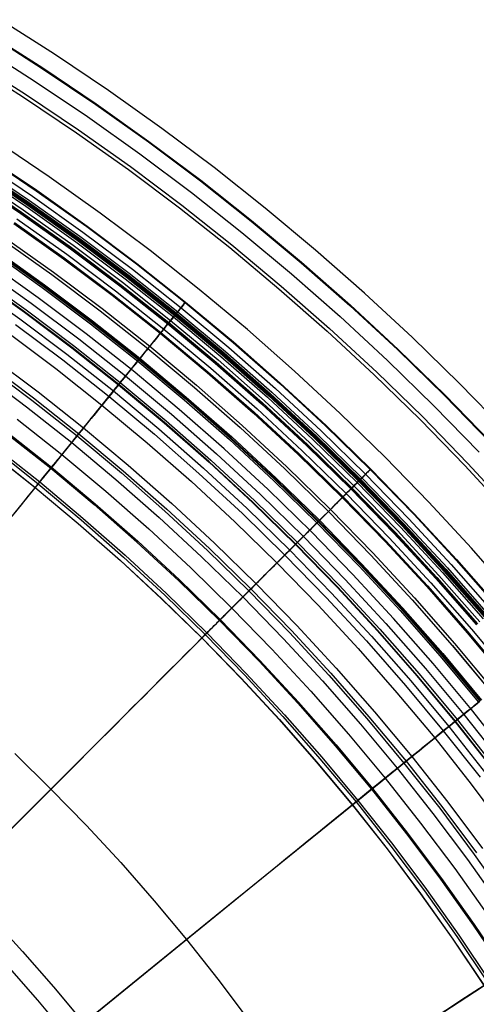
# Model space of a CAD drawing. Header units: millimetres. Extents: x -14 to 488, y -50 to 50.
# Tile 159 of 256: x 317 to 324, y 17 to 31. Entities that reach past the tile are written whole.
import ezdxf

# ---------------------------------------------------------------- set-up
doc = ezdxf.new("R2010")
doc.units = ezdxf.units.MM
doc.header["$MEASUREMENT"] = 0
doc.layers.add('Default', color=7, linetype='Continuous')

msp = doc.modelspace()

# ---------------------------------------------------------------- linework, layer by layer
at = {"layer": 'Default'}
for points in [[(324.105, 24.954), (323.453, 25.623), (322.783, 26.275), (322.097, 26.91), (321.395, 27.527), (320.677, 28.126), (319.944, 28.706), (319.196, 29.267), (318.434, 29.808), (317.659, 30.33), (316.886, 30.821)], [(316.708, 30.617), (317.485, 30.123), (318.251, 29.608), (319.005, 29.072), (319.747, 28.516), (320.476, 27.941), (321.19, 27.345), (321.889, 26.731), (322.573, 26.099), (323.24, 25.448), (323.89, 24.781)], [(316.713, 30.625), (317.49, 30.131), (318.256, 29.616), (319.011, 29.08), (319.753, 28.524), (320.481, 27.948), (321.196, 27.352), (321.895, 26.738), (322.579, 26.105), (323.246, 25.455), (323.897, 24.788)], [(316.598, 30.438), (317.37, 29.947), (318.132, 29.435), (318.881, 28.902), (319.619, 28.35), (320.343, 27.777), (321.053, 27.185), (321.748, 26.575), (322.428, 25.946), (323.091, 25.3), (323.737, 24.636)], [(316.451, 30.2), (317.217, 29.713), (317.973, 29.205), (318.717, 28.677), (319.449, 28.129), (320.167, 27.561), (320.871, 26.973), (321.561, 26.368), (322.236, 25.744), (322.894, 25.102), (323.535, 24.444), (324.159, 23.77)], [(316.478, 30.244), (317.245, 29.756), (318.002, 29.248), (318.747, 28.719), (319.48, 28.169), (320.199, 27.6), (320.905, 27.012), (321.596, 26.406), (322.271, 25.781), (322.93, 25.139), (323.572, 24.479), (324.197, 23.804)], [(324.217, 22.59), (323.626, 23.263), (323.018, 23.921), (322.392, 24.562), (321.75, 25.188), (321.093, 25.796), (320.42, 26.388), (319.731, 26.962), (319.029, 27.518), (318.312, 28.055), (317.581, 28.574), (316.838, 29.074)], [(324.217, 22.59), (323.626, 23.263), (323.018, 23.921), (322.392, 24.562), (321.75, 25.188), (321.093, 25.796), (320.42, 26.388), (319.731, 26.962), (319.029, 27.518), (318.312, 28.055), (317.581, 28.574), (316.838, 29.074)], [(316.669, 28.875), (317.404, 28.382), (318.127, 27.868), (318.838, 27.335), (319.536, 26.783), (320.221, 26.213), (320.891, 25.624), (321.546, 25.018), (322.186, 24.394), (322.809, 23.755), (323.415, 23.099), (324.004, 22.429)], [(316.612, 28.788), (317.344, 28.296), (318.065, 27.784), (318.774, 27.253), (319.47, 26.702), (320.153, 26.133), (320.821, 25.546), (321.474, 24.942), (322.112, 24.321), (322.733, 23.683), (323.338, 23.03), (323.925, 22.361)], [(316.664, 28.868), (317.398, 28.374), (318.121, 27.861), (318.832, 27.328), (319.53, 26.776), (320.215, 26.206), (320.885, 25.617), (321.54, 25.011), (322.179, 24.388), (322.802, 23.748), (323.408, 23.093), (323.997, 22.423)], [(316.484, 28.591), (317.211, 28.102), (317.927, 27.594), (318.631, 27.066), (319.322, 26.52), (320, 25.955), (320.664, 25.372), (321.312, 24.771), (321.946, 24.154), (322.563, 23.521), (323.163, 22.872), (323.746, 22.208)], [(316.519, 28.645), (317.247, 28.156), (317.965, 27.646), (318.67, 27.117), (319.363, 26.57), (320.042, 26.004), (320.707, 25.42), (321.357, 24.818), (321.991, 24.2), (322.61, 23.565), (323.211, 22.915), (323.795, 22.25)], [(316.535, 28.669), (317.264, 28.179), (317.982, 27.669), (318.688, 27.14), (319.381, 26.592), (320.061, 26.026), (320.726, 25.441), (321.377, 24.839), (322.012, 24.22), (322.631, 23.585), (323.232, 22.935), (323.817, 22.269)], [(316.542, 28.681), (317.272, 28.191), (317.99, 27.681), (318.696, 27.151), (319.389, 26.603), (320.069, 26.036), (320.735, 25.451), (321.386, 24.849), (322.021, 24.23), (322.64, 23.595), (323.243, 22.944), (323.827, 22.278)], [(316.549, 28.692), (317.279, 28.201), (317.997, 27.691), (318.704, 27.162), (319.398, 26.613), (320.078, 26.046), (320.744, 25.461), (321.395, 24.859), (322.031, 24.239), (322.65, 23.604), (323.252, 22.953), (323.837, 22.287)], [(316.557, 28.703), (317.287, 28.213), (318.006, 27.702), (318.712, 27.173), (319.406, 26.624), (320.087, 26.057), (320.753, 25.471), (321.405, 24.869), (322.041, 24.249), (322.66, 23.613), (323.263, 22.962), (323.848, 22.296)], [(316.572, 28.726), (317.303, 28.235), (318.022, 27.725), (318.729, 27.194), (319.424, 26.645), (320.105, 26.077), (320.772, 25.492), (321.424, 24.889), (322.06, 24.269), (322.68, 23.632), (323.283, 22.98), (323.869, 22.313)], [(316.45, 28.539), (317.175, 28.051), (317.89, 27.544), (318.593, 27.017), (319.283, 26.471), (319.959, 25.907), (320.622, 25.326), (321.27, 24.726), (321.902, 24.11), (322.518, 23.478), (323.117, 22.831), (323.699, 22.168)], [(316.452, 28.542), (317.178, 28.055), (317.892, 27.547), (318.595, 27.02), (319.285, 26.474), (319.962, 25.91), (320.625, 25.328), (321.272, 24.729), (321.904, 24.113), (322.521, 23.481), (323.12, 22.833), (323.702, 22.171)], [(316.462, 28.557), (317.188, 28.069), (317.903, 27.561), (318.606, 27.034), (319.297, 26.488), (319.974, 25.924), (320.637, 25.342), (321.285, 24.742), (321.917, 24.126), (322.534, 23.493), (323.133, 22.845), (323.715, 22.182)], [(317.076, 27.908), (317.787, 27.403), (318.486, 26.879), (319.173, 26.336), (319.846, 25.775), (320.505, 25.196), (321.149, 24.6), (321.778, 23.987), (322.391, 23.358), (322.987, 22.714), (323.566, 22.054), (324.127, 21.381)], [(317.085, 27.921), (317.796, 27.415), (318.496, 26.891), (319.183, 26.348), (319.856, 25.787), (320.516, 25.208), (321.16, 24.611), (321.789, 23.998), (322.402, 23.369), (322.999, 22.724), (323.578, 22.065), (324.139, 21.391)], [(317.121, 27.973), (317.834, 27.467), (318.534, 26.941), (319.223, 26.397), (319.897, 25.835), (320.558, 25.255), (321.204, 24.657), (321.834, 24.043), (322.448, 23.412), (323.046, 22.766), (323.626, 22.106), (324.189, 21.431)], [(316.917, 27.677), (317.622, 27.177), (318.315, 26.657), (318.996, 26.119), (319.664, 25.562), (320.318, 24.988), (320.957, 24.397), (321.58, 23.789), (322.188, 23.165), (322.779, 22.526), (323.354, 21.873), (323.91, 21.205)], [(316.917, 27.677), (317.622, 27.177), (318.315, 26.657), (318.996, 26.118), (319.664, 25.562), (320.317, 24.988), (320.956, 24.397), (321.58, 23.789), (322.188, 23.165), (322.779, 22.526), (323.353, 21.872), (323.91, 21.205)], [(316.94, 27.711), (317.646, 27.21), (318.341, 26.69), (319.022, 26.151), (319.691, 25.593), (320.345, 25.019), (320.985, 24.427), (321.61, 23.818), (322.218, 23.194), (322.81, 22.554), (323.385, 21.899), (323.942, 21.231)], [(316.785, 27.486), (317.485, 26.989), (318.174, 26.473), (318.85, 25.938), (319.513, 25.386), (320.162, 24.815), (320.797, 24.228), (321.416, 23.625), (322.02, 23.005), (322.607, 22.371), (323.177, 21.721), (323.73, 21.058)], [(316.798, 27.506), (317.499, 27.008), (318.188, 26.491), (318.865, 25.956), (319.528, 25.403), (320.178, 24.833), (320.813, 24.245), (321.433, 23.641), (322.037, 23.021), (322.624, 22.386), (323.195, 21.737), (323.748, 21.073)], [(316.804, 27.515), (317.505, 27.017), (318.195, 26.5), (318.872, 25.965), (319.535, 25.412), (320.185, 24.841), (320.82, 24.253), (321.44, 23.649), (322.045, 23.029), (322.632, 22.394), (323.203, 21.744), (323.756, 21.08)], [(316.814, 27.528), (317.515, 27.03), (318.205, 26.513), (318.882, 25.978), (319.546, 25.424), (320.196, 24.853), (320.832, 24.265), (321.452, 23.661), (322.056, 23.04), (322.645, 22.405), (323.216, 21.754), (323.769, 21.09)], [(324.159, 20.284), (323.627, 20.956), (323.078, 21.614), (322.512, 22.258), (321.93, 22.888), (321.332, 23.502), (320.717, 24.1), (320.088, 24.682), (319.444, 25.248), (318.786, 25.797), (318.113, 26.329), (317.427, 26.844), (316.728, 27.341)], [(324.159, 20.284), (323.627, 20.956), (323.078, 21.614), (322.512, 22.258), (321.93, 22.888), (321.332, 23.502), (320.717, 24.1), (320.088, 24.682), (319.444, 25.248), (318.786, 25.797), (318.113, 26.329), (317.427, 26.844), (316.728, 27.341)], [(316.629, 27.261), (317.324, 26.768), (318.007, 26.256), (318.677, 25.726), (319.335, 25.177), (319.979, 24.612), (320.608, 24.03), (321.222, 23.431), (321.821, 22.817), (322.403, 22.187), (322.969, 21.543), (323.517, 20.886), (324.047, 20.215)], [(316.538, 27.129), (317.229, 26.638), (317.909, 26.128), (318.576, 25.601), (319.23, 25.055), (319.871, 24.493), (320.497, 23.913), (321.109, 23.317), (321.704, 22.706), (322.284, 22.08), (322.847, 21.439), (323.392, 20.784), (323.92, 20.117)], [(323.924, 20.121), (323.397, 20.788), (322.851, 21.443), (322.288, 22.083), (321.709, 22.71), (321.113, 23.321), (320.501, 23.917), (319.875, 24.497), (319.234, 25.06), (318.58, 25.605), (317.912, 26.133), (317.232, 26.643), (316.541, 27.133)], [(316.561, 27.162), (317.253, 26.67), (317.933, 26.16), (318.601, 25.632), (319.256, 25.086), (319.898, 24.522), (320.525, 23.942), (321.137, 23.346), (321.734, 22.734), (322.314, 22.106), (322.877, 21.465), (323.423, 20.81), (323.952, 20.142)], [(316.472, 27.034), (317.161, 26.545), (317.838, 26.037), (318.503, 25.511), (319.155, 24.968), (319.794, 24.407), (320.418, 23.829), (321.027, 23.236), (321.621, 22.626), (322.198, 22.002), (322.759, 21.364), (323.303, 20.712), (323.828, 20.047)], [(317.008, 26.335), (317.679, 25.831), (318.339, 25.309), (318.986, 24.77), (319.62, 24.214), (320.239, 23.641), (320.843, 23.052), (321.432, 22.447), (322.005, 21.828), (322.561, 21.195), (323.101, 20.548), (323.622, 19.888), (324.126, 19.216)], [(317.102, 26.464), (317.778, 25.958), (318.441, 25.434), (319.091, 24.892), (319.727, 24.333), (320.35, 23.757), (320.957, 23.165), (321.549, 22.558), (322.124, 21.936), (322.684, 21.299), (323.225, 20.649), (323.75, 19.986)], [(316.759, 25.994), (317.423, 25.497), (318.074, 24.982), (318.712, 24.45), (319.338, 23.901), (319.949, 23.335), (320.545, 22.754), (321.127, 22.157), (321.692, 21.546), (322.241, 20.921), (322.774, 20.282), (323.289, 19.631), (323.786, 18.968)], [(316.602, 25.778), (317.259, 25.285), (317.905, 24.775), (318.538, 24.247), (319.158, 23.702), (319.765, 23.141), (320.356, 22.565), (320.933, 21.973), (321.494, 21.367), (322.038, 20.747), (322.566, 20.114), (323.077, 19.468), (323.57, 18.81), (324.045, 18.141)], [(316.673, 25.876), (317.333, 25.381), (317.982, 24.869), (318.617, 24.339), (319.24, 23.792), (319.848, 23.229), (320.442, 22.651), (321.021, 22.057), (321.584, 21.448), (322.13, 20.826), (322.66, 20.19), (323.173, 19.542), (323.668, 18.882), (324.145, 18.211)], [(316.697, 25.909), (317.358, 25.413), (318.007, 24.9), (318.643, 24.369), (319.267, 23.822), (319.876, 23.258), (320.47, 22.679), (321.05, 22.084), (321.613, 21.475), (322.161, 20.852), (322.691, 20.215), (323.204, 19.566), (323.7, 18.905)], [(317.124, 25.109), (317.765, 24.602), (318.394, 24.078), (319.009, 23.537), (319.611, 22.98), (320.199, 22.407), (320.771, 21.82), (321.328, 21.218), (321.869, 20.602), (322.393, 19.973), (322.9, 19.332), (323.39, 18.679), (323.862, 18.015)], [(316.969, 24.908), (317.605, 24.405), (318.229, 23.885), (318.84, 23.349), (319.437, 22.796), (320.02, 22.228), (320.588, 21.646), (321.14, 21.048), (321.677, 20.438), (322.197, 19.814), (322.7, 19.178), (323.185, 18.53), (323.653, 17.871), (324.103, 17.202)], [(316.98, 24.922), (317.616, 24.419), (318.241, 23.899), (318.852, 23.362), (319.449, 22.809), (320.032, 22.241), (320.6, 21.658), (321.153, 21.06), (321.69, 20.449), (322.21, 19.825), (322.714, 19.188), (323.2, 18.54), (323.668, 17.881), (324.118, 17.212)], [(316.795, 24.682), (317.425, 24.183), (318.043, 23.668), (318.648, 23.136), (319.24, 22.589), (319.818, 22.026), (320.38, 21.449), (320.928, 20.857), (321.459, 20.252), (321.975, 19.634), (322.473, 19.003), (322.954, 18.361), (323.418, 17.708), (323.863, 17.045)], [(316.816, 24.709), (317.447, 24.21), (318.066, 23.694), (318.671, 23.162), (319.264, 22.614), (319.842, 22.051), (320.405, 21.472), (320.953, 20.88), (321.486, 20.274), (322.001, 19.655), (322.5, 19.024), (322.982, 18.382), (323.446, 17.728), (323.892, 17.064)], [(316.753, 24.627), (317.382, 24.13), (317.999, 23.616), (318.602, 23.085), (319.193, 22.539), (319.769, 21.978), (320.331, 21.401), (320.877, 20.811), (321.407, 20.207), (321.921, 19.59), (322.419, 18.961), (322.899, 18.321), (323.361, 17.669), (323.806, 17.008)], [(316.754, 24.629), (317.383, 24.131), (318, 23.617), (318.604, 23.087), (319.194, 22.54), (319.77, 21.979), (320.332, 21.403), (320.878, 20.812), (321.409, 20.208), (321.923, 19.591), (322.42, 18.962), (322.9, 18.322), (323.363, 17.67), (323.808, 17.009)], [(317.089, 20.324), (317.609, 19.818), (318.115, 19.298), (318.608, 18.766), (319.086, 18.221), (319.55, 17.665), (319.998, 17.098), (320.431, 16.52)], [(317.089, 20.324), (317.609, 19.818), (318.115, 19.298), (318.608, 18.766), (319.086, 18.221), (319.55, 17.665), (319.998, 17.098), (320.431, 16.52)], [(316.741, 17.993), (317.2, 17.496), (317.646, 16.989), (318.078, 16.47)]]:
    msp.add_lwpolyline(points, dxfattribs=at)
at = {"layer": 'Default', "extrusion": (0.836995, -0.547211, 0)}
for points in [[(196.212, 24.755), (196.213, 24.722), (196.214, 24.688), (196.216, 24.655), (196.218, 24.621), (196.222, 24.586), (196.226, 24.552), (196.231, 24.517), (196.237, 24.482), (196.244, 24.448), (196.252, 24.413), (196.26, 24.378), (196.27, 24.343), (196.281, 24.308), (196.292, 24.273), (196.304, 24.238), (196.317, 24.203), (196.332, 24.169), (196.347, 24.134), (196.363, 24.1), (196.38, 24.066), (196.398, 24.033), (196.416, 24), (196.436, 23.967), (196.457, 23.935), (196.478, 23.903), (196.5, 23.871), (196.524, 23.84), (196.548, 23.81), (196.572, 23.78), (196.598, 23.751), (196.624, 23.722), (196.651, 23.695), (196.679, 23.668), (196.708, 23.641), (196.737, 23.616), (196.767, 23.591), (196.797, 23.567), (196.828, 23.544), (196.859, 23.521), (196.891, 23.5), (196.924, 23.479), (196.957, 23.46), (196.99, 23.441), (197.023, 23.423), (197.057, 23.406), (197.091, 23.39), (197.125, 23.375), (197.16, 23.361), (197.195, 23.347), (197.23, 23.335), (197.264, 23.324), (197.299, 23.313), (197.334, 23.304), (197.369, 23.295), (197.404, 23.287), (197.439, 23.28), (197.474, 23.274), (197.509, 23.269), (197.543, 23.265), (197.577, 23.261), (197.611, 23.259), (197.645, 23.257), (197.679, 23.256), (197.712, 23.255), (197.745, 23.256), (197.779, 23.257), (197.813, 23.259), (197.847, 23.261), (197.881, 23.265), (197.916, 23.269), (197.95, 23.274), (197.985, 23.28), (198.02, 23.287), (198.055, 23.295), (198.09, 23.304), (198.125, 23.313), (198.16, 23.324), (198.195, 23.335), (198.23, 23.347), (198.264, 23.361), (198.299, 23.375), (198.333, 23.39), (198.367, 23.406), (198.401, 23.423), (198.435, 23.441), (198.468, 23.46), (198.501, 23.479), (198.533, 23.5), (198.565, 23.521), (198.596, 23.544), (198.627, 23.567), (198.658, 23.591), (198.687, 23.616), (198.717, 23.641), (198.745, 23.668), (198.773, 23.695), (198.8, 23.722), (198.826, 23.751), (198.852, 23.78), (198.877, 23.81), (198.901, 23.84), (198.924, 23.871), (198.946, 23.903), (198.968, 23.935), (198.988, 23.967), (199.008, 24), (199.027, 24.033), (199.045, 24.066), (199.062, 24.1), (199.078, 24.134), (199.093, 24.169), (199.107, 24.203), (199.12, 24.238), (199.132, 24.273), (199.144, 24.308), (199.154, 24.343), (199.164, 24.378), (199.172, 24.413), (199.18, 24.448), (199.187, 24.482), (199.193, 24.517), (199.198, 24.552), (199.203, 24.586), (199.206, 24.621), (199.209, 24.655), (199.211, 24.688), (199.212, 24.722), (199.212, 24.755)], [(199.212, 24.755), (199.212, 24.789), (199.211, 24.822), (199.209, 24.856), (199.206, 24.89), (199.203, 24.924), (199.198, 24.959), (199.193, 24.994), (199.187, 25.028), (199.18, 25.063), (199.172, 25.098), (199.164, 25.133), (199.154, 25.168), (199.144, 25.203), (199.132, 25.238), (199.12, 25.273), (199.107, 25.307), (199.093, 25.342), (199.078, 25.376), (199.062, 25.41), (199.045, 25.444), (199.027, 25.478), (199.008, 25.511), (198.988, 25.544), (198.968, 25.576), (198.946, 25.608), (198.924, 25.64), (198.901, 25.67), (198.877, 25.701), (198.852, 25.731), (198.826, 25.76), (198.8, 25.788), (198.773, 25.816), (198.745, 25.843), (198.717, 25.869), (198.687, 25.895), (198.658, 25.92), (198.627, 25.944), (198.596, 25.967), (198.565, 25.989), (198.533, 26.011), (198.501, 26.031), (198.468, 26.051), (198.435, 26.07), (198.401, 26.088), (198.367, 26.105), (198.333, 26.121), (198.299, 26.136), (198.264, 26.15), (198.23, 26.163), (198.195, 26.176), (198.16, 26.187), (198.125, 26.197), (198.09, 26.207), (198.055, 26.216), (198.02, 26.223), (197.985, 26.23), (197.95, 26.236), (197.916, 26.241), (197.881, 26.246), (197.847, 26.249), (197.813, 26.252), (197.779, 26.254), (197.745, 26.255), (197.712, 26.255), (197.679, 26.255), (197.645, 26.254), (197.611, 26.252), (197.577, 26.249), (197.543, 26.246), (197.509, 26.241), (197.474, 26.236), (197.439, 26.23), (197.404, 26.223), (197.369, 26.216), (197.334, 26.207), (197.299, 26.197), (197.264, 26.187), (197.23, 26.176), (197.195, 26.163), (197.16, 26.15), (197.125, 26.136), (197.091, 26.121), (197.057, 26.105), (197.023, 26.088), (196.99, 26.07), (196.957, 26.051), (196.924, 26.031), (196.891, 26.011), (196.859, 25.989), (196.828, 25.967), (196.797, 25.944), (196.767, 25.92), (196.737, 25.895), (196.708, 25.869), (196.679, 25.843), (196.651, 25.816), (196.624, 25.788), (196.598, 25.76), (196.572, 25.731), (196.548, 25.701), (196.524, 25.67), (196.5, 25.64), (196.478, 25.608), (196.457, 25.576), (196.436, 25.544), (196.416, 25.511), (196.398, 25.478), (196.38, 25.444), (196.363, 25.41), (196.347, 25.376), (196.332, 25.342), (196.317, 25.307), (196.304, 25.273), (196.292, 25.238), (196.281, 25.203), (196.27, 25.168), (196.26, 25.133), (196.252, 25.098), (196.244, 25.063), (196.237, 25.028), (196.231, 24.994), (196.226, 24.959), (196.222, 24.924), (196.218, 24.89), (196.216, 24.856), (196.214, 24.822), (196.213, 24.789), (196.212, 24.755)]]:
    msp.add_lwpolyline(points, dxfattribs=at)
at = {"layer": 'Default', "extrusion": (-0.707104, 0.70711, 0)}
for points in [[(-243.835, 24.755), (-243.835, 24.722), (-243.836, 24.688), (-243.838, 24.655), (-243.841, 24.621), (-243.844, 24.586), (-243.849, 24.552), (-243.854, 24.517), (-243.86, 24.482), (-243.867, 24.448), (-243.875, 24.413), (-243.883, 24.378), (-243.893, 24.343), (-243.903, 24.308), (-243.915, 24.273), (-243.927, 24.238), (-243.94, 24.203), (-243.954, 24.169), (-243.969, 24.134), (-243.986, 24.1), (-244.002, 24.066), (-244.02, 24.033), (-244.039, 24), (-244.059, 23.967), (-244.079, 23.935), (-244.101, 23.903), (-244.123, 23.871), (-244.146, 23.84), (-244.17, 23.81), (-244.195, 23.78), (-244.221, 23.751), (-244.247, 23.722), (-244.274, 23.695), (-244.302, 23.668), (-244.331, 23.641), (-244.36, 23.616), (-244.389, 23.591), (-244.42, 23.567), (-244.451, 23.544), (-244.482, 23.521), (-244.514, 23.5), (-244.546, 23.479), (-244.579, 23.46), (-244.612, 23.441), (-244.646, 23.423), (-244.68, 23.406), (-244.714, 23.39), (-244.748, 23.375), (-244.783, 23.361), (-244.817, 23.347), (-244.852, 23.335), (-244.887, 23.324), (-244.922, 23.313), (-244.957, 23.304), (-244.992, 23.295), (-245.027, 23.287), (-245.062, 23.28), (-245.097, 23.274), (-245.131, 23.269), (-245.166, 23.265), (-245.2, 23.261), (-245.234, 23.259), (-245.268, 23.257), (-245.302, 23.256), (-245.335, 23.255), (-245.368, 23.256), (-245.402, 23.257), (-245.436, 23.259), (-245.47, 23.261), (-245.504, 23.265), (-245.538, 23.269), (-245.573, 23.274), (-245.608, 23.28), (-245.643, 23.287), (-245.678, 23.295), (-245.713, 23.304), (-245.748, 23.313), (-245.783, 23.324), (-245.818, 23.335), (-245.852, 23.347), (-245.887, 23.361), (-245.922, 23.375), (-245.956, 23.39), (-245.99, 23.406), (-246.024, 23.423), (-246.057, 23.441), (-246.091, 23.46), (-246.123, 23.479), (-246.156, 23.5), (-246.188, 23.521), (-246.219, 23.544), (-246.25, 23.567), (-246.28, 23.591), (-246.31, 23.616), (-246.339, 23.641), (-246.368, 23.668), (-246.396, 23.695), (-246.423, 23.722), (-246.449, 23.751), (-246.475, 23.78), (-246.499, 23.81), (-246.523, 23.84), (-246.547, 23.871), (-246.569, 23.903), (-246.59, 23.935), (-246.611, 23.967), (-246.631, 24), (-246.649, 24.033), (-246.667, 24.066), (-246.684, 24.1), (-246.7, 24.134), (-246.715, 24.169), (-246.73, 24.203), (-246.743, 24.238), (-246.755, 24.273), (-246.767, 24.308), (-246.777, 24.343), (-246.787, 24.378), (-246.795, 24.413), (-246.803, 24.448), (-246.81, 24.482), (-246.816, 24.517), (-246.821, 24.552), (-246.825, 24.586), (-246.829, 24.621), (-246.832, 24.655), (-246.833, 24.688), (-246.835, 24.722), (-246.835, 24.755)], [(-246.835, 24.755), (-246.835, 24.789), (-246.833, 24.822), (-246.832, 24.856), (-246.829, 24.89), (-246.825, 24.924), (-246.821, 24.959), (-246.816, 24.994), (-246.81, 25.028), (-246.803, 25.063), (-246.795, 25.098), (-246.787, 25.133), (-246.777, 25.168), (-246.767, 25.203), (-246.755, 25.238), (-246.743, 25.273), (-246.73, 25.307), (-246.715, 25.342), (-246.7, 25.376), (-246.684, 25.41), (-246.667, 25.444), (-246.649, 25.478), (-246.631, 25.511), (-246.611, 25.544), (-246.59, 25.576), (-246.569, 25.608), (-246.547, 25.64), (-246.523, 25.67), (-246.499, 25.701), (-246.475, 25.731), (-246.449, 25.76), (-246.423, 25.788), (-246.396, 25.816), (-246.368, 25.843), (-246.339, 25.869), (-246.31, 25.895), (-246.28, 25.92), (-246.25, 25.944), (-246.219, 25.967), (-246.188, 25.989), (-246.156, 26.011), (-246.123, 26.031), (-246.091, 26.051), (-246.057, 26.07), (-246.024, 26.088), (-245.99, 26.105), (-245.956, 26.121), (-245.922, 26.136), (-245.887, 26.15), (-245.852, 26.163), (-245.818, 26.176), (-245.783, 26.187), (-245.748, 26.197), (-245.713, 26.207), (-245.678, 26.216), (-245.643, 26.223), (-245.608, 26.23), (-245.573, 26.236), (-245.538, 26.241), (-245.504, 26.246), (-245.47, 26.249), (-245.436, 26.252), (-245.402, 26.254), (-245.368, 26.255), (-245.335, 26.255), (-245.302, 26.255), (-245.268, 26.254), (-245.234, 26.252), (-245.2, 26.249), (-245.166, 26.246), (-245.131, 26.241), (-245.097, 26.236), (-245.062, 26.23), (-245.027, 26.223), (-244.992, 26.216), (-244.957, 26.207), (-244.922, 26.197), (-244.887, 26.187), (-244.852, 26.176), (-244.817, 26.163), (-244.783, 26.15), (-244.748, 26.136), (-244.714, 26.121), (-244.68, 26.105), (-244.646, 26.088), (-244.612, 26.07), (-244.579, 26.051), (-244.546, 26.031), (-244.514, 26.011), (-244.482, 25.989), (-244.451, 25.967), (-244.42, 25.944), (-244.389, 25.92), (-244.36, 25.895), (-244.331, 25.869), (-244.302, 25.843), (-244.274, 25.816), (-244.247, 25.788), (-244.221, 25.76), (-244.195, 25.731), (-244.17, 25.701), (-244.146, 25.67), (-244.123, 25.64), (-244.101, 25.608), (-244.079, 25.576), (-244.059, 25.544), (-244.039, 25.511), (-244.02, 25.478), (-244.002, 25.444), (-243.986, 25.41), (-243.969, 25.376), (-243.954, 25.342), (-243.94, 25.307), (-243.927, 25.273), (-243.915, 25.238), (-243.903, 25.203), (-243.893, 25.168), (-243.883, 25.133), (-243.875, 25.098), (-243.867, 25.063), (-243.86, 25.028), (-243.854, 24.994), (-243.849, 24.959), (-243.844, 24.924), (-243.841, 24.89), (-243.838, 24.856), (-243.836, 24.822), (-243.835, 24.789), (-243.835, 24.755)]]:
    msp.add_lwpolyline(points, dxfattribs=at)
at = {"layer": 'Default'}
for points in [[(318.58, 25.605, 27.632), (318.537, 25.553, 27.611), (318.496, 25.502, 27.588), (318.455, 25.451, 27.564), (318.414, 25.401, 27.538), (318.374, 25.352, 27.509), (318.335, 25.303, 27.479), (318.296, 25.256, 27.448), (318.258, 25.209, 27.415), (318.22, 25.163, 27.38), (318.184, 25.118, 27.344), (318.148, 25.074, 27.307), (318.113, 25.031, 27.268), (318.079, 24.988, 27.228), (318.046, 24.947, 27.187), (318.013, 24.908, 27.145), (317.982, 24.869, 27.102), (317.951, 24.831, 27.057), (317.922, 24.795, 27.012), (317.893, 24.76, 26.966), (317.866, 24.726, 26.919), (317.839, 24.693, 26.872), (317.813, 24.662, 26.824), (317.789, 24.631, 26.775), (317.765, 24.602, 26.726), (317.742, 24.574, 26.676), (317.72, 24.546, 26.626), (317.699, 24.52, 26.575), (317.678, 24.495, 26.524), (317.659, 24.471, 26.473), (317.64, 24.448, 26.422), (317.622, 24.426, 26.371), (317.605, 24.405, 26.319), (317.589, 24.385, 26.267), (317.573, 24.366, 26.215), (317.559, 24.348, 26.163), (317.544, 24.33, 26.111), (317.531, 24.314, 26.059), (317.518, 24.298, 26.006), (317.506, 24.283, 25.954), (317.495, 24.269, 25.902), (317.474, 24.243, 25.797), (317.455, 24.22, 25.692), (317.439, 24.2, 25.587), (317.425, 24.183, 25.482), (317.413, 24.168, 25.377), (317.403, 24.156, 25.273), (317.395, 24.146, 25.168), (317.389, 24.138, 25.064), (317.384, 24.133, 24.96), (317.382, 24.13, 24.856), (317.381, 24.129, 24.753), (317.382, 24.13, 24.649), (317.384, 24.133, 24.546), (317.388, 24.138, 24.443), (317.394, 24.145, 24.34), (317.401, 24.154, 24.237), (317.41, 24.165, 24.135), (317.421, 24.178, 24.033), (317.433, 24.193, 23.931), (317.447, 24.21, 23.83), (317.462, 24.229, 23.728), (317.479, 24.25, 23.627), (317.498, 24.273, 23.527), (317.518, 24.298, 23.427), (317.54, 24.325, 23.327), (317.564, 24.354, 23.228), (317.589, 24.385, 23.13), (317.616, 24.419, 23.031), (317.645, 24.455, 22.934), (317.676, 24.493, 22.837), (317.709, 24.533, 22.741), (317.744, 24.576, 22.646), (317.781, 24.622, 22.552), (317.82, 24.67, 22.459), (317.862, 24.721, 22.367), (317.905, 24.775, 22.277), (317.951, 24.831, 22.188), (317.999, 24.89, 22.1), (318.024, 24.921, 22.057), (318.05, 24.952, 22.015), (318.076, 24.985, 21.973), (318.102, 25.018, 21.931), (318.13, 25.051, 21.89), (318.158, 25.086, 21.85), (318.186, 25.121, 21.81), (318.216, 25.157, 21.771), (318.246, 25.194, 21.733), (318.276, 25.232, 21.695), (318.307, 25.27, 21.658), (318.351, 25.323, 21.609), (318.363, 25.338, 21.595), (318.375, 25.353, 21.58), (318.387, 25.368, 21.564), (318.4, 25.384, 21.547), (318.413, 25.4, 21.529), (318.441, 25.434, 21.488), (318.471, 25.471, 21.441), (318.503, 25.511, 21.387), (318.538, 25.554, 21.325), (318.576, 25.601, 21.256), (318.615, 25.649, 21.182), (318.653, 25.695, 21.106), (318.69, 25.741, 21.029), (318.726, 25.786, 20.948), (318.762, 25.831, 20.862), (318.799, 25.875, 20.77), (318.835, 25.92, 20.67), (318.872, 25.965, 20.562), (318.909, 26.011, 20.444), (318.946, 26.057, 20.315), (318.984, 26.104, 20.173), (319.022, 26.151, 20.019), (319.06, 26.197, 19.85), (319.098, 26.244, 19.666), (319.136, 26.29, 19.466), (319.173, 26.336, 19.249), (319.209, 26.38, 19.015), (319.244, 26.424, 18.762), (319.278, 26.466, 18.49), (319.311, 26.506, 18.198), (319.342, 26.544, 17.886), (319.371, 26.58, 17.552), (319.424, 26.645, 16.82), (319.467, 26.699, 15.995), (319.5, 26.739, 15.073), (319.522, 26.766, 14.048), (319.536, 26.783, 6.857), (319.535, 26.782, 6.677), (319.532, 26.778, 6.5), (319.526, 26.772, 6.328), (319.519, 26.763, 6.16), (319.51, 26.751, 5.995), (319.499, 26.737, 5.834), (319.485, 26.721, 5.678), (319.47, 26.702, 5.525), (319.453, 26.681, 5.376), (319.434, 26.658, 5.231), (319.414, 26.633, 5.09), (319.391, 26.605, 4.953), (319.367, 26.576, 4.819), (319.342, 26.544, 4.689), (319.314, 26.51, 4.563), (319.285, 26.474, 4.44), (319.255, 26.437, 4.321), (319.222, 26.397, 4.205), (319.189, 26.356, 4.093), (319.153, 26.312, 3.983), (319.117, 26.267, 3.877), (319.078, 26.219, 3.774), (319.038, 26.17, 3.673), (318.996, 26.119, 3.575), (318.953, 26.065, 3.48), (318.908, 26.01, 3.388), (318.862, 25.953, 3.297), (318.813, 25.893, 3.21), (318.763, 25.831, 3.124), (318.711, 25.767, 3.041), (318.657, 25.701, 2.96), (318.601, 25.632, 2.88), (318.543, 25.56, 2.803), (318.483, 25.486, 2.728), (318.421, 25.41, 2.654), (318.356, 25.33, 2.582), (318.289, 25.248, 2.513), (318.22, 25.162, 2.445), (318.148, 25.074, 2.379), (318.074, 24.982, 2.316), (317.997, 24.888, 2.254), (317.917, 24.79, 2.194), (317.835, 24.688, 2.136), (317.75, 24.584, 2.08), (317.663, 24.476, 2.027), (317.572, 24.364, 1.975), (317.479, 24.25, 1.926), (317.383, 24.131, 1.88), (317.284, 24.009, 1.836), (317.182, 23.884, 1.794), (317.077, 23.755, 1.755)], [(316.289, 22.784, 84.245), (317.28, 24.004, 73.662), (318.007, 24.9, 64.694), (318.522, 25.535, 57.071), (318.865, 25.956, 50.699), (319.223, 26.397, 40.888), (319.398, 26.613, 33.319), (319.413, 26.632, 31.517), (319.406, 26.624, 30.987), (319.4, 26.616, 30.737), (319.391, 26.604, 30.496), (319.379, 26.59, 30.267), (319.365, 26.573, 30.049), (319.349, 26.553, 29.842), (319.329, 26.529, 29.647), (319.319, 26.516, 29.554), (319.308, 26.502, 29.464), (319.296, 26.487, 29.377), (319.283, 26.471, 29.293), (319.269, 26.455, 29.212), (319.255, 26.437, 29.133), (319.24, 26.419, 29.056), (319.224, 26.4, 28.981), (319.208, 26.379, 28.907), (319.191, 26.359, 28.836), (319.174, 26.337, 28.766), (319.155, 26.315, 28.698), (319.137, 26.292, 28.633), (319.118, 26.268, 28.569), (319.098, 26.244, 28.508), (319.079, 26.22, 28.448), (319.058, 26.195, 28.391), (319.038, 26.17, 28.335), (319.017, 26.144, 28.282), (318.996, 26.118, 28.231), (318.975, 26.092, 28.182), (318.954, 26.066, 28.135), (318.932, 26.04, 28.09), (318.911, 26.014, 28.047), (318.89, 25.987, 28.007), (318.869, 25.961, 27.968), (318.848, 25.936, 27.932), (318.827, 25.91, 27.898), (318.807, 25.885, 27.866), (318.787, 25.86, 27.837), (318.767, 25.836, 27.809), (318.748, 25.813, 27.783), (318.729, 25.79, 27.76), (318.711, 25.767, 27.739), (318.694, 25.746, 27.72), (318.685, 25.736, 27.711), (318.663, 25.708, 27.69), (318.651, 25.694, 27.679), (318.646, 25.687, 27.674), (318.641, 25.68, 27.669), (318.636, 25.674, 27.665), (318.63, 25.668, 27.662), (318.625, 25.662, 27.658), (318.62, 25.655, 27.654), (318.615, 25.648, 27.651), (318.609, 25.641, 27.647), (318.595, 25.625, 27.64), (318.58, 25.605, 27.632)], [(321.113, 23.321, 27.632), (321.066, 23.274, 27.611), (321.019, 23.227, 27.588), (320.973, 23.181, 27.564), (320.927, 23.136, 27.538), (320.882, 23.091, 27.509), (320.838, 23.047, 27.479), (320.794, 23.003, 27.448), (320.752, 22.96, 27.415), (320.71, 22.918, 27.38), (320.669, 22.877, 27.344), (320.629, 22.837, 27.307), (320.589, 22.798, 27.268), (320.551, 22.76, 27.228), (320.514, 22.722, 27.187), (320.477, 22.686, 27.145), (320.442, 22.651, 27.102), (320.408, 22.617, 27.057), (320.375, 22.584, 27.012), (320.343, 22.552, 26.966), (320.312, 22.521, 26.919), (320.282, 22.491, 26.872), (320.253, 22.462, 26.824), (320.226, 22.434, 26.775), (320.199, 22.407, 26.726), (320.173, 22.382, 26.676), (320.148, 22.357, 26.626), (320.125, 22.333, 26.575), (320.102, 22.31, 26.524), (320.08, 22.289, 26.473), (320.059, 22.268, 26.422), (320.039, 22.248, 26.371), (320.02, 22.228, 26.319), (320.002, 22.21, 26.267), (319.984, 22.193, 26.215), (319.967, 22.176, 26.163), (319.952, 22.16, 26.111), (319.936, 22.145, 26.059), (319.922, 22.131, 26.006), (319.909, 22.117, 25.954), (319.896, 22.104, 25.902), (319.872, 22.081, 25.797), (319.851, 22.06, 25.692), (319.833, 22.042, 25.587), (319.818, 22.026, 25.482), (319.804, 22.013, 25.377), (319.793, 22.001, 25.273), (319.784, 21.992, 25.168), (319.777, 21.985, 25.064), (319.772, 21.98, 24.96), (319.769, 21.978, 24.856), (319.768, 21.977, 24.753), (319.769, 21.978, 24.649), (319.772, 21.98, 24.546), (319.776, 21.985, 24.443), (319.783, 21.991, 24.34), (319.791, 22, 24.237), (319.801, 22.01, 24.135), (319.813, 22.022, 24.033), (319.827, 22.035, 23.931), (319.842, 22.051, 23.83), (319.859, 22.068, 23.728), (319.878, 22.087, 23.627), (319.899, 22.108, 23.527), (319.922, 22.13, 23.427), (319.946, 22.155, 23.327), (319.973, 22.182, 23.228), (320.002, 22.21, 23.13), (320.032, 22.241, 23.031), (320.065, 22.274, 22.934), (320.1, 22.308, 22.837), (320.137, 22.345, 22.741), (320.176, 22.384, 22.646), (320.217, 22.426, 22.552), (320.261, 22.47, 22.459), (320.307, 22.516, 22.367), (320.356, 22.565, 22.277), (320.408, 22.616, 22.188), (320.462, 22.67, 22.1), (320.49, 22.698, 22.057), (320.518, 22.727, 22.015), (320.548, 22.756, 21.973), (320.578, 22.786, 21.931), (320.608, 22.817, 21.89), (320.64, 22.848, 21.85), (320.672, 22.88, 21.81), (320.705, 22.913, 21.771), (320.738, 22.947, 21.733), (320.772, 22.981, 21.695), (320.807, 23.016, 21.658), (320.856, 23.065, 21.609), (320.869, 23.078, 21.595), (320.883, 23.091, 21.58), (320.897, 23.105, 21.564), (320.911, 23.12, 21.547), (320.926, 23.134, 21.529), (320.957, 23.165, 21.488), (320.991, 23.199, 21.441), (321.027, 23.236, 21.387), (321.067, 23.275, 21.325), (321.109, 23.317, 21.256), (321.152, 23.361, 21.182), (321.195, 23.403, 21.106), (321.236, 23.445, 21.029), (321.277, 23.486, 20.948), (321.318, 23.527, 20.862), (321.359, 23.567, 20.77), (321.399, 23.608, 20.67), (321.44, 23.649, 20.562), (321.482, 23.691, 20.444), (321.524, 23.733, 20.315), (321.567, 23.775, 20.173), (321.61, 23.818, 20.019), (321.652, 23.861, 19.85), (321.695, 23.903, 19.666), (321.737, 23.945, 19.466), (321.778, 23.987, 19.249), (321.819, 24.027, 19.015), (321.858, 24.067, 18.762), (321.896, 24.105, 18.49), (321.933, 24.142, 18.198), (321.968, 24.176, 17.886), (322.001, 24.209, 17.552), (322.06, 24.269, 16.82), (322.109, 24.317, 15.995), (322.146, 24.354, 15.073), (322.17, 24.378, 14.048), (322.186, 24.394, 6.857), (322.185, 24.393, 6.677), (322.181, 24.39, 6.5), (322.175, 24.384, 6.328), (322.167, 24.376, 6.16), (322.156, 24.365, 5.995), (322.144, 24.352, 5.834), (322.129, 24.338, 5.678), (322.112, 24.321, 5.525), (322.093, 24.302, 5.376), (322.072, 24.28, 5.231), (322.049, 24.257, 5.09), (322.024, 24.232, 4.953), (321.997, 24.205, 4.819), (321.968, 24.176, 4.689), (321.937, 24.146, 4.563), (321.904, 24.113, 4.44), (321.87, 24.079, 4.321), (321.834, 24.043, 4.205), (321.796, 24.005, 4.093), (321.757, 23.965, 3.983), (321.715, 23.924, 3.877), (321.672, 23.881, 3.774), (321.627, 23.836, 3.673), (321.58, 23.789, 3.575), (321.532, 23.74, 3.48), (321.482, 23.69, 3.388), (321.429, 23.638, 3.297), (321.375, 23.584, 3.21), (321.319, 23.527, 3.124), (321.26, 23.469, 3.041), (321.2, 23.409, 2.96), (321.137, 23.346, 2.88), (321.072, 23.281, 2.803), (321.005, 23.213, 2.728), (320.935, 23.143, 2.654), (320.862, 23.071, 2.582), (320.787, 22.996, 2.513), (320.709, 22.918, 2.445), (320.629, 22.837, 2.379), (320.545, 22.754, 2.316), (320.459, 22.668, 2.254), (320.37, 22.578, 2.194), (320.278, 22.486, 2.136), (320.182, 22.391, 2.08), (320.084, 22.293, 2.027), (319.983, 22.191, 1.975), (319.878, 22.087, 1.926), (319.77, 21.979, 1.88), (319.659, 21.868, 1.836), (319.545, 21.754, 1.794), (319.428, 21.636, 1.755), (319.307, 21.516, 1.718), (319.183, 21.392, 1.684), (319.056, 21.265, 1.653), (318.926, 21.134, 1.625), (318.792, 21.001, 1.599), (318.516, 20.724, 1.556), (318.226, 20.435, 1.525), (317.924, 20.133, 1.506), (297.791, 0, 1.5)], [(315.227, 17.435, 111.032), (318.543, 20.752, 84.245), (319.654, 21.863, 73.662), (320.47, 22.679, 64.694), (321.049, 23.257, 57.071), (321.433, 23.641, 50.699), (321.834, 24.043, 40.888), (322.031, 24.239, 33.319), (322.048, 24.257, 31.517), (322.041, 24.249, 30.987), (322.033, 24.242, 30.737), (322.023, 24.232, 30.496), (322.01, 24.219, 30.267), (321.994, 24.203, 30.049), (321.976, 24.184, 29.842), (321.954, 24.163, 29.647), (321.942, 24.151, 29.554), (321.929, 24.138, 29.464), (321.916, 24.125, 29.377), (321.902, 24.11, 29.293), (321.887, 24.095, 29.212), (321.871, 24.079, 29.133), (321.854, 24.062, 29.056), (321.836, 24.045, 28.981), (321.818, 24.027, 28.907), (321.799, 24.007, 28.836), (321.779, 23.988, 28.766), (321.759, 23.968, 28.698), (321.738, 23.947, 28.633), (321.717, 23.925, 28.569), (321.695, 23.903, 28.508), (321.673, 23.881, 28.448), (321.65, 23.859, 28.391), (321.627, 23.836, 28.335), (321.604, 23.812, 28.282), (321.58, 23.789, 28.231), (321.557, 23.765, 28.182), (321.533, 23.741, 28.135), (321.509, 23.717, 28.09), (321.485, 23.693, 28.047), (321.461, 23.67, 28.007), (321.437, 23.646, 27.968), (321.414, 23.622, 27.932), (321.391, 23.599, 27.898), (321.368, 23.576, 27.866), (321.345, 23.554, 27.837), (321.323, 23.532, 27.809), (321.302, 23.51, 27.783), (321.281, 23.489, 27.76), (321.26, 23.469, 27.739), (321.241, 23.45, 27.72), (321.232, 23.44, 27.711), (321.207, 23.415, 27.69), (321.193, 23.402, 27.679), (321.187, 23.396, 27.674), (321.181, 23.39, 27.669), (321.176, 23.384, 27.665), (321.17, 23.379, 27.662), (321.164, 23.373, 27.658), (321.158, 23.367, 27.654), (321.152, 23.361, 27.651), (321.145, 23.354, 27.647), (321.131, 23.339, 27.64), (321.113, 23.321, 27.632)], [(323.744, 21.07, 3.297), (323.685, 21.022, 3.21), (323.623, 20.972, 3.124), (323.559, 20.92, 3.041), (323.492, 20.866, 2.96), (323.423, 20.81, 2.88), (323.352, 20.752, 2.803), (323.278, 20.692, 2.728), (323.201, 20.629, 2.654), (323.121, 20.565, 2.582), (323.039, 20.498, 2.513), (322.954, 20.428, 2.445), (322.865, 20.357, 2.379), (322.774, 20.282, 2.316), (322.679, 20.205, 2.254), (322.581, 20.126, 2.194), (322.48, 20.044, 2.136), (322.375, 19.959, 2.08), (322.267, 19.871, 2.027), (322.156, 19.781, 1.975), (322.041, 19.688, 1.926), (321.923, 19.591, 1.88), (321.801, 19.493, 1.836), (321.675, 19.391, 1.794), (321.546, 19.286, 1.755), (321.414, 19.179, 1.718), (321.278, 19.068, 1.684), (321.139, 18.955, 1.653), (320.995, 18.839, 1.625), (320.849, 18.72, 1.599), (320.545, 18.473, 1.556), (320.227, 18.215, 1.525), (319.896, 17.946, 1.506), (297.791, 0, 1.5)], [(316.934, 15.541, 111.032), (320.575, 18.498, 84.245), (321.795, 19.488, 73.662), (322.691, 20.215, 64.694), (323.326, 20.731, 57.071), (323.748, 21.073, 50.699)], [(323.397, 20.788, 27.632), (323.345, 20.746, 27.611), (323.293, 20.704, 27.588), (323.243, 20.663, 27.564), (323.193, 20.623, 27.538), (323.143, 20.583, 27.509), (323.095, 20.543, 27.479), (323.047, 20.504, 27.448), (323, 20.466, 27.415), (322.954, 20.429, 27.38), (322.909, 20.392, 27.344), (322.865, 20.357, 27.307), (322.822, 20.322, 27.268), (322.78, 20.287, 27.228), (322.739, 20.254, 27.187), (322.699, 20.222, 27.145), (322.66, 20.19, 27.102), (322.623, 20.16, 27.057), (322.587, 20.13, 27.012), (322.551, 20.102, 26.966), (322.517, 20.074, 26.919), (322.485, 20.048, 26.872), (322.453, 20.022, 26.824), (322.423, 19.997, 26.775), (322.393, 19.973, 26.726), (322.365, 19.951, 26.676), (322.338, 19.929, 26.626), (322.312, 19.907, 26.575), (322.287, 19.887, 26.524), (322.263, 19.868, 26.473), (322.24, 19.849, 26.422), (322.218, 19.831, 26.371), (322.197, 19.814, 26.319), (322.177, 19.798, 26.267), (322.157, 19.782, 26.215), (322.139, 19.767, 26.163), (322.122, 19.753, 26.111), (322.105, 19.74, 26.059), (322.089, 19.727, 26.006), (322.075, 19.715, 25.954), (322.06, 19.703, 25.902), (322.035, 19.682, 25.797), (322.012, 19.664, 25.692), (321.992, 19.648, 25.587), (321.975, 19.634, 25.482), (321.96, 19.622, 25.377), (321.947, 19.612, 25.273), (321.937, 19.603, 25.168), (321.93, 19.597, 25.064), (321.924, 19.593, 24.96), (321.921, 19.59, 24.856), (321.92, 19.589, 24.753), (321.921, 19.59, 24.649), (321.924, 19.593, 24.546), (321.929, 19.597, 24.443), (321.936, 19.603, 24.34), (321.945, 19.61, 24.237), (321.956, 19.619, 24.135), (321.969, 19.629, 24.033), (321.984, 19.642, 23.931), (322.001, 19.655, 23.83), (322.02, 19.671, 23.728), (322.041, 19.688, 23.627), (322.064, 19.706, 23.527), (322.089, 19.727, 23.427), (322.116, 19.748, 23.327), (322.145, 19.772, 23.228), (322.177, 19.798, 23.13), (322.21, 19.825, 23.031), (322.246, 19.854, 22.934), (322.284, 19.885, 22.837), (322.325, 19.918, 22.741), (322.368, 19.953, 22.646), (322.413, 19.99, 22.552), (322.462, 20.029, 22.459), (322.512, 20.07, 22.367), (322.566, 20.114, 22.277), (322.622, 20.16, 22.188), (322.682, 20.208, 22.1), (322.712, 20.233, 22.057), (322.744, 20.258, 22.015), (322.776, 20.284, 21.973), (322.809, 20.311, 21.931), (322.843, 20.338, 21.89), (322.877, 20.366, 21.85), (322.913, 20.395, 21.81), (322.949, 20.424, 21.771), (322.985, 20.454, 21.733), (323.023, 20.485, 21.695), (323.061, 20.516, 21.658), (323.115, 20.559, 21.609), (323.129, 20.571, 21.595), (323.144, 20.583, 21.58), (323.159, 20.596, 21.564), (323.175, 20.608, 21.547), (323.191, 20.621, 21.529), (323.225, 20.649, 21.488), (323.263, 20.679, 21.441), (323.303, 20.712, 21.387), (323.346, 20.747, 21.325), (323.392, 20.784, 21.256), (323.44, 20.823, 21.182), (323.487, 20.861, 21.106), (323.532, 20.898, 21.029), (323.577, 20.935, 20.948), (323.622, 20.971, 20.862), (323.666, 21.007, 20.77), (323.711, 21.043, 20.67)], [(323.702, 21.036, 27.898), (323.676, 21.015, 27.866), (323.652, 20.995, 27.837), (323.628, 20.976, 27.809), (323.604, 20.956, 27.783), (323.581, 20.938, 27.76), (323.559, 20.92, 27.739), (323.537, 20.902, 27.72), (323.527, 20.894, 27.711), (323.5, 20.872, 27.69), (323.485, 20.86, 27.679), (323.478, 20.854, 27.674), (323.472, 20.849, 27.669), (323.466, 20.844, 27.665), (323.459, 20.839, 27.662), (323.453, 20.834, 27.658), (323.447, 20.829, 27.654), (323.44, 20.823, 27.651), (323.432, 20.817, 27.647), (323.416, 20.804, 27.64), (323.397, 20.788, 27.632)], [(318.429, 13.493, 111.032), (322.355, 16.059, 84.245), (323.67, 16.919, 73.662), (324.636, 17.551, 64.694)], [(317.85, 16.285, 111.76), (317.422, 16.798, 111.76), (316.981, 17.3, 111.76)], [(323.808, 17.009, 1.88), (323.676, 16.923, 1.836), (323.541, 16.835, 1.794), (323.402, 16.744, 1.755), (323.259, 16.65, 1.718), (323.113, 16.554, 1.684), (322.962, 16.456, 1.653), (322.808, 16.355, 1.625), (322.65, 16.252, 1.599), (322.323, 16.038, 1.556), (321.98, 15.814, 1.525), (321.622, 15.58, 1.506), (297.791, 0, 1.5)]]:
    msp.add_polyline3d(points, dxfattribs=at)

doc.saveas('drawing.dxf')
